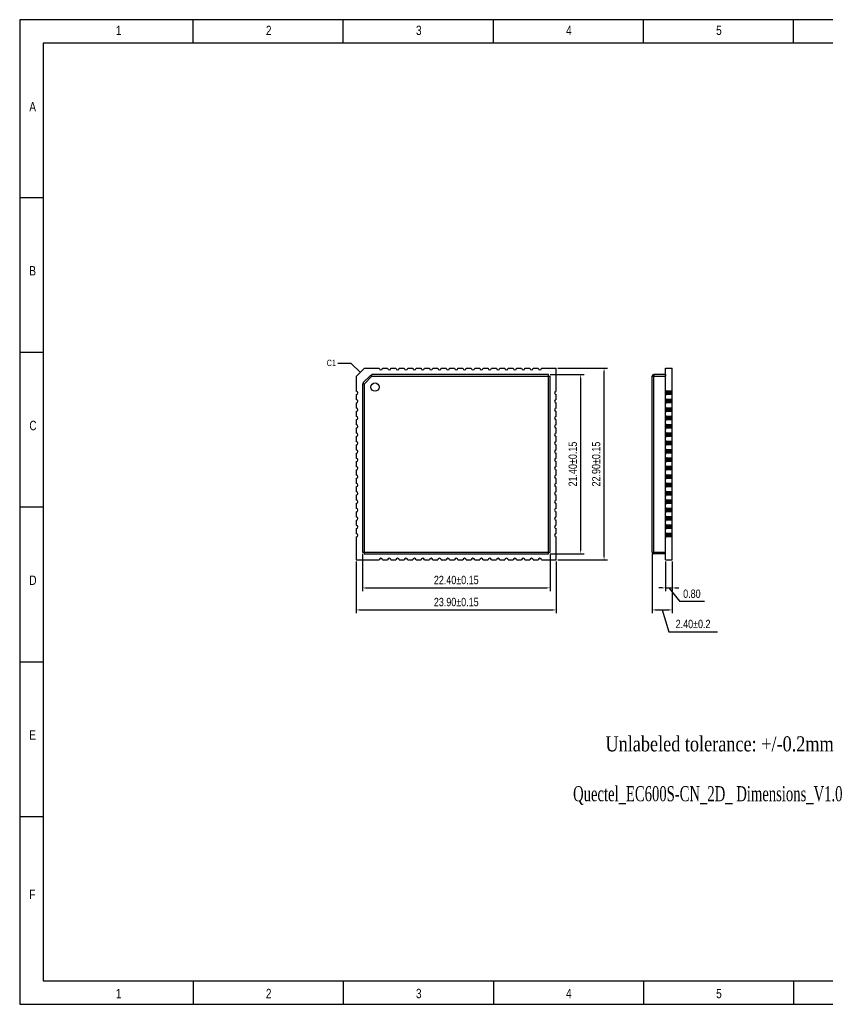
# Model space of a CAD drawing. Header units: millimetres. Extents: x 621 to 788, y 51 to 168.
# Tile 1 of 34: x 621 to 717, y 51 to 168. Entities that reach past the tile are written whole.
import ezdxf

# ---------------------------------------------------------------- set-up
doc = ezdxf.new("R2010")
doc.units = ezdxf.units.MM
doc.header["$LTSCALE"] = 30.734
doc.header["$PDMODE"] = 3
doc.header["$PDSIZE"] = 8
doc.layers.get('Defpoints').update_dxf_attribs({"linetype": 'CONTINUOUS'})
for name, color, linetype in [('02___PRT_ALL_AXES', 7, 'CONTINUOUS'), ('03 标注', 3, 'CONTINUOUS'), ('04 \\M+2A4E5\\M+2A672', 1, 'CONTINUOUS'), ('07 图框', 15, 'CONTINUOUS')]:
    doc.layers.add(name, color=color, linetype=linetype)
doc.styles.add('ST1', font='txt', dxfattribs={"width": 0.8})
doc.dimstyles.new('ST-1', dxfattribs={"dimscale": 0.4, "dimtxt": 2.5, "dimasz": 1, "dimexe": 1, "dimexo": 0.5, "dimgap": 1, "dimtad": 1, "dimzin": 1, "dimdsep": 46, "dimtxsty": 'ST1', "dimcen": 0.1, "dimclrd": 256, "dimclre": 256, "dimclrt": 256, "dimadec": 0, "dimazin": 0, "dimtp": 0.1, "dimtm": 0.1, "dimtfac": 1, "dimtmove": 1, "dimatfit": 3, "dimfxl": 0, "dimtolj": 1, "dimlwd": -1, "dimlwe": -1, "dimarcsym": 0})

# ---------------------------------------------------------------- blocks, each defined once
blk = doc.blocks.new('*D3')
at = {"layer": '03 标注', "ltscale": 0.05}
for p, q in [((661.36, 103.63), (661.36, 97.46)), ((685.26, 103.63), (685.26, 97.46)), ((661.76, 97.86), (684.86, 97.86))]:
    blk.add_line(p, q, dxfattribs=at)
for points in [[(661.76, 97.93), (661.76, 97.79), (661.36, 97.86)], [(684.86, 97.93), (684.86, 97.79), (685.26, 97.86)]]:
    blk.add_solid(points, dxfattribs=at)
at = {"layer": 'Defpoints', "color": 0, "ltscale": 0.05}
for p in [(661.36, 103.83), (685.26, 103.83), (685.26, 97.86)]:
    blk.add_point(p, dxfattribs=at)
at = {"layer": '03 标注', "ltscale": 0.05, "insert": (673.31, 98.8), "char_height": 1, "attachment_point": 5, "style": 'ST1'}
blk.add_mtext('\\A1;23.90%%P0.15', dxfattribs=at)
blk = doc.blocks.new('*D4')
at = {"layer": '03 标注', "ltscale": 0.05}
for p, q in [((685.46, 126.73), (691.36, 126.73)), ((690.96, 104.23), (690.96, 126.33)), ((685.46, 103.83), (691.36, 103.83))]:
    blk.add_line(p, q, dxfattribs=at)
for points in [[(690.89, 126.33), (691.03, 126.33), (690.96, 126.73)], [(690.89, 104.23), (691.03, 104.23), (690.96, 103.83)]]:
    blk.add_solid(points, dxfattribs=at)
at = {"layer": 'Defpoints', "color": 0, "ltscale": 0.05}
for p in [(685.26, 126.73), (690.96, 126.73), (685.26, 103.83)]:
    blk.add_point(p, dxfattribs=at)
at = {"layer": '03 标注', "ltscale": 0.05, "insert": (690.02, 115.28), "char_height": 1, "attachment_point": 5, "rotation": 90, "style": 'ST1'}
blk.add_mtext('\\A1;22.90%%P0.15', dxfattribs=at)
blk = doc.blocks.new('*D5')
at = {"layer": '03 标注', "ltscale": 0.05}
for p, q in [((662.11, 104.58), (662.11, 100.09)), ((684.51, 104.58), (684.51, 100.09)), ((662.51, 100.49), (684.11, 100.49))]:
    blk.add_line(p, q, dxfattribs=at)
for points in [[(662.51, 100.56), (662.51, 100.43), (662.11, 100.49)], [(684.11, 100.56), (684.11, 100.43), (684.51, 100.49)]]:
    blk.add_solid(points, dxfattribs=at)
at = {"layer": 'Defpoints', "color": 0, "ltscale": 0.05}
for p in [(662.11, 104.78), (684.51, 104.78), (684.51, 100.49)]:
    blk.add_point(p, dxfattribs=at)
at = {"layer": '03 标注', "ltscale": 0.05, "insert": (673.31, 101.43), "char_height": 1, "attachment_point": 5, "style": 'ST1'}
blk.add_mtext('\\A1;22.40%%P0.15', dxfattribs=at)
blk = doc.blocks.new('*D6')
at = {"layer": '03 标注', "ltscale": 0.05}
for p, q in [((684.51, 125.98), (688.57, 125.98)), ((688.17, 104.98), (688.17, 125.58)), ((684.51, 104.58), (688.57, 104.58))]:
    blk.add_line(p, q, dxfattribs=at)
for points in [[(688.1, 125.58), (688.23, 125.58), (688.17, 125.98)], [(688.1, 104.98), (688.23, 104.98), (688.17, 104.58)]]:
    blk.add_solid(points, dxfattribs=at)
at = {"layer": 'Defpoints', "color": 0, "ltscale": 0.05}
for p in [(684.31, 125.98), (688.17, 125.98), (684.31, 104.58)]:
    blk.add_point(p, dxfattribs=at)
at = {"layer": '03 标注', "ltscale": 0.05, "insert": (687.23, 115.28), "char_height": 1, "attachment_point": 5, "rotation": 90, "style": 'ST1'}
blk.add_mtext('\\A1;21.40%%P0.15', dxfattribs=at)
blk = doc.blocks.new('*D7')
at = {"layer": '03 标注', "ltscale": 0.05}
for p, q in [((696.69, 104.58), (696.69, 97.46)), ((699.09, 103.63), (699.09, 97.46)), ((697.09, 97.86), (698.69, 97.86)), ((697.89, 97.86), (698.68, 95.24)), ((698.68, 95.24), (704.5, 95.24))]:
    blk.add_line(p, q, dxfattribs=at)
for points in [[(697.09, 97.93), (697.09, 97.79), (696.69, 97.86)], [(698.69, 97.93), (698.69, 97.79), (699.09, 97.86)]]:
    blk.add_solid(points, dxfattribs=at)
at = {"layer": 'Defpoints', "color": 0, "ltscale": 0.05}
for p in [(696.69, 104.78), (699.09, 103.83), (699.09, 97.86)]:
    blk.add_point(p, dxfattribs=at)
at = {"layer": '03 标注', "ltscale": 0.05, "insert": (701.59, 96.18), "char_height": 1, "attachment_point": 5, "style": 'ST1'}
blk.add_mtext('\\A1;2.40%%P0.2', dxfattribs=at)
blk = doc.blocks.new('*D8')
at = {"layer": '03 标注', "ltscale": 0.05}
for p, q in [((698.29, 103.63), (698.29, 100.09)), ((699.09, 103.63), (699.09, 100.09)), ((697.89, 100.49), (697.49, 100.49)), ((698.29, 100.49), (699.09, 100.49)), ((698.29, 100.49), (699.09, 100.49)), ((698.69, 100.49), (699.97, 98.89)), ((699.49, 100.49), (699.89, 100.49)), ((699.97, 98.89), (702.94, 98.89))]:
    blk.add_line(p, q, dxfattribs=at)
for points in [[(697.89, 100.56), (697.89, 100.43), (698.29, 100.49)], [(699.49, 100.56), (699.49, 100.43), (699.09, 100.49)]]:
    blk.add_solid(points, dxfattribs=at)
at = {"layer": 'Defpoints', "color": 0, "ltscale": 0.05}
for p in [(698.29, 103.83), (699.09, 103.83), (699.09, 100.49)]:
    blk.add_point(p, dxfattribs=at)
at = {"layer": '03 标注', "ltscale": 0.05, "insert": (701.45, 99.79), "char_height": 1, "attachment_point": 5, "style": 'ST1'}
blk.add_mtext('\\A1;0.80', dxfattribs=at)

msp = doc.modelspace()

# ---------------------------------------------------------------- hatches: boundary and pattern name
at = {"layer": '03 标注', "ltscale": 0.05}
h = msp.add_hatch(color=0, dxfattribs=at)
h.dxf.hatch_style = 1
h.paths.add_polyline_path([(698.301, 123.977), (698.301, 123.577), (699.081, 123.577), (699.081, 123.977)])
h = msp.add_hatch(color=0, dxfattribs=at)
h.dxf.hatch_style = 1
h.paths.add_polyline_path([(699.081, 122.977), (698.301, 122.977), (698.301, 122.577), (699.081, 122.577)])
h = msp.add_hatch(color=0, dxfattribs=at)
h.dxf.hatch_style = 1
h.paths.add_polyline_path([(699.081, 121.977), (698.301, 121.977), (698.301, 121.577), (699.081, 121.577)])
h = msp.add_hatch(color=0, dxfattribs=at)
h.dxf.hatch_style = 1
h.paths.add_polyline_path([(699.081, 120.977), (698.301, 120.977), (698.301, 120.577), (699.081, 120.577)])
h = msp.add_hatch(color=0, dxfattribs=at)
h.dxf.hatch_style = 1
h.paths.add_polyline_path([(699.081, 119.977), (698.301, 119.977), (698.301, 119.577), (699.081, 119.577)])
h = msp.add_hatch(color=0, dxfattribs=at)
h.dxf.hatch_style = 1
h.paths.add_polyline_path([(699.081, 118.977), (698.301, 118.977), (698.301, 118.577), (699.081, 118.577)])
h = msp.add_hatch(color=0, dxfattribs=at)
h.dxf.hatch_style = 1
h.paths.add_polyline_path([(699.081, 117.977), (698.301, 117.977), (698.301, 117.577), (699.081, 117.577)])
h = msp.add_hatch(color=0, dxfattribs=at)
h.dxf.hatch_style = 1
h.paths.add_polyline_path([(699.081, 116.977), (698.301, 116.977), (698.301, 116.577), (699.081, 116.577)])
h = msp.add_hatch(color=0, dxfattribs=at)
h.dxf.hatch_style = 1
h.paths.add_polyline_path([(699.081, 115.977), (698.301, 115.977), (698.301, 115.577), (699.081, 115.577)])
h = msp.add_hatch(color=0, dxfattribs=at)
h.dxf.hatch_style = 1
h.paths.add_polyline_path([(699.081, 114.977), (698.301, 114.977), (698.301, 114.577), (699.081, 114.577)])
h = msp.add_hatch(color=0, dxfattribs=at)
h.dxf.hatch_style = 1
h.paths.add_polyline_path([(699.081, 113.977), (698.301, 113.977), (698.301, 113.577), (699.081, 113.577)])
h = msp.add_hatch(color=0, dxfattribs=at)
h.dxf.hatch_style = 1
h.paths.add_polyline_path([(699.081, 112.977), (698.301, 112.977), (698.301, 112.577), (699.081, 112.577)])
h = msp.add_hatch(color=0, dxfattribs=at)
h.dxf.hatch_style = 1
h.paths.add_polyline_path([(699.081, 111.977), (698.301, 111.977), (698.301, 111.577), (699.081, 111.577)])
h = msp.add_hatch(color=0, dxfattribs=at)
h.dxf.hatch_style = 1
h.paths.add_polyline_path([(699.081, 110.977), (698.301, 110.977), (698.301, 110.577), (699.081, 110.577)])
h = msp.add_hatch(color=0, dxfattribs=at)
h.dxf.hatch_style = 1
h.paths.add_polyline_path([(699.081, 109.977), (698.301, 109.977), (698.301, 109.577), (699.081, 109.577)])
h = msp.add_hatch(color=0, dxfattribs=at)
h.dxf.hatch_style = 1
h.paths.add_polyline_path([(699.081, 108.977), (698.301, 108.977), (698.301, 108.577), (699.081, 108.577)])
h = msp.add_hatch(color=0, dxfattribs=at)
h.dxf.hatch_style = 1
h.paths.add_polyline_path([(699.081, 107.977), (698.301, 107.977), (698.301, 107.577), (699.081, 107.577)])
h = msp.add_hatch(color=0, dxfattribs=at)
h.dxf.hatch_style = 1
h.paths.add_polyline_path([(699.081, 106.977), (698.301, 106.977), (698.301, 106.577), (699.081, 106.577)])

# ---------------------------------------------------------------- linework, layer by layer
at = {"layer": '02___PRT_ALL_AXES', "color": 7, "linetype": 'Continuous'}
for p, q in [((662.36, 126.727), (661.36, 125.727)), ((663.101, 125.918), (662.168, 124.986)), ((662.36, 126.727), (664.11, 126.727)), ((663.243, 125.777), (663.101, 125.918)), ((663.243, 125.777), (663.243, 125.977)), ((684.31, 125.977), (663.243, 125.977)), ((664.51, 126.727), (665.11, 126.727)), ((665.51, 126.727), (666.11, 126.727)), ((666.51, 126.727), (667.11, 126.727)), ((667.51, 126.727), (668.11, 126.727)), ((668.51, 126.727), (669.11, 126.727)), ((669.51, 126.727), (670.11, 126.727)), ((670.51, 126.727), (671.11, 126.727)), ((671.51, 126.727), (672.11, 126.727)), ((672.51, 126.727), (673.11, 126.727)), ((673.51, 126.727), (674.11, 126.727)), ((674.51, 126.727), (675.11, 126.727)), ((675.51, 126.727), (676.11, 126.727)), ((676.51, 126.727), (677.11, 126.727)), ((677.51, 126.727), (678.11, 126.727)), ((678.51, 126.727), (679.11, 126.727)), ((679.51, 126.727), (680.11, 126.727)), ((680.51, 126.727), (681.11, 126.727)), ((681.51, 126.727), (682.11, 126.727)), ((682.51, 126.727), (683.11, 126.727)), ((683.51, 126.727), (685.26, 126.727)), ((684.31, 104.577), (684.31, 125.977)), ((685.26, 123.977), (685.26, 126.727)), ((696.891, 125.977), (696.891, 125.777)), ((698.291, 125.977), (696.891, 125.977)), ((698.291, 103.827), (698.291, 126.727)), ((698.291, 126.727), (699.091, 126.727)), ((698.291, 125.977), (698.291, 125.777)), ((699.091, 103.827), (699.091, 126.727)), ((661.36, 125.727), (661.36, 123.977)), ((662.11, 124.844), (662.11, 104.777)), ((662.31, 124.844), (662.11, 124.844)), ((662.31, 124.844), (662.168, 124.986)), ((663.243, 125.777), (662.31, 124.844)), ((662.31, 124.844), (662.31, 104.577)), ((663.243, 125.777), (684.51, 125.777)), ((684.51, 104.777), (684.51, 125.777)), ((696.691, 104.777), (696.691, 125.777)), ((696.691, 125.777), (698.291, 125.777)), ((696.891, 104.777), (696.891, 125.777)), ((698.291, 104.777), (698.291, 125.777)), ((661.36, 123.577), (661.36, 122.977)), ((685.26, 122.977), (685.26, 123.577)), ((698.301, 124.127), (698.291, 124.127)), ((698.301, 124.127), (698.301, 123.427)), ((699.081, 123.977), (698.301, 123.977)), ((699.081, 123.577), (698.301, 123.577)), ((699.081, 123.427), (699.081, 124.127)), ((699.091, 124.127), (699.081, 124.127)), ((661.36, 122.577), (661.36, 121.977)), ((685.26, 121.977), (685.26, 122.577)), ((698.301, 123.427), (698.291, 123.427)), ((698.301, 123.127), (698.291, 123.127)), ((698.301, 122.427), (698.291, 122.427)), ((698.301, 123.127), (698.301, 122.427)), ((699.081, 122.977), (698.301, 122.977)), ((699.081, 122.577), (698.301, 122.577)), ((699.091, 123.427), (699.081, 123.427)), ((699.081, 122.427), (699.081, 123.127)), ((699.091, 123.127), (699.081, 123.127)), ((699.091, 122.427), (699.081, 122.427)), ((661.36, 121.577), (661.36, 120.977)), ((685.26, 120.977), (685.26, 121.577)), ((698.301, 122.127), (698.291, 122.127)), ((698.301, 121.427), (698.291, 121.427)), ((698.301, 122.127), (698.301, 121.427)), ((699.081, 121.977), (698.301, 121.977)), ((699.081, 121.577), (698.301, 121.577)), ((699.081, 121.427), (699.081, 122.127)), ((699.091, 122.127), (699.081, 122.127)), ((699.091, 121.427), (699.081, 121.427)), ((661.36, 120.577), (661.36, 119.977)), ((685.26, 119.977), (685.26, 120.577)), ((698.301, 121.127), (698.291, 121.127)), ((698.301, 120.427), (698.291, 120.427)), ((698.301, 120.127), (698.291, 120.127)), ((698.301, 121.127), (698.301, 120.427)), ((699.081, 120.977), (698.301, 120.977)), ((699.081, 120.577), (698.301, 120.577)), ((698.301, 120.127), (698.301, 119.427)), ((699.081, 119.977), (698.301, 119.977)), ((699.081, 120.427), (699.081, 121.127)), ((699.091, 121.127), (699.081, 121.127)), ((699.091, 120.427), (699.081, 120.427)), ((699.081, 119.427), (699.081, 120.127)), ((699.091, 120.127), (699.081, 120.127)), ((661.36, 119.577), (661.36, 118.977)), ((685.26, 118.977), (685.26, 119.577)), ((698.301, 119.427), (698.291, 119.427)), ((698.301, 119.127), (698.291, 119.127)), ((699.081, 119.577), (698.301, 119.577)), ((698.301, 119.127), (698.301, 118.427)), ((699.081, 118.977), (698.301, 118.977)), ((699.091, 119.427), (699.081, 119.427)), ((699.081, 118.427), (699.081, 119.127)), ((699.091, 119.127), (699.081, 119.127)), ((661.36, 118.577), (661.36, 117.977)), ((685.26, 117.977), (685.26, 118.577)), ((698.301, 118.427), (698.291, 118.427)), ((698.301, 118.127), (698.291, 118.127)), ((699.081, 118.577), (698.301, 118.577)), ((698.301, 118.127), (698.301, 117.427)), ((699.081, 117.977), (698.301, 117.977)), ((699.091, 118.427), (699.081, 118.427)), ((699.081, 117.427), (699.081, 118.127)), ((699.091, 118.127), (699.081, 118.127)), ((661.36, 117.577), (661.36, 116.977)), ((661.36, 116.577), (661.36, 115.977)), ((685.26, 116.977), (685.26, 117.577)), ((685.26, 115.977), (685.26, 116.577)), ((698.301, 117.427), (698.291, 117.427)), ((698.301, 117.127), (698.291, 117.127)), ((698.301, 116.427), (698.291, 116.427)), ((699.081, 117.577), (698.301, 117.577)), ((698.301, 117.127), (698.301, 116.427)), ((699.081, 116.977), (698.301, 116.977)), ((699.081, 116.577), (698.301, 116.577)), ((699.091, 117.427), (699.081, 117.427)), ((699.081, 116.427), (699.081, 117.127)), ((699.091, 117.127), (699.081, 117.127)), ((699.091, 116.427), (699.081, 116.427)), ((661.36, 115.577), (661.36, 114.977)), ((685.26, 114.977), (685.26, 115.577)), ((698.301, 116.127), (698.291, 116.127)), ((698.301, 115.427), (698.291, 115.427)), ((698.301, 116.127), (698.301, 115.427)), ((699.081, 115.977), (698.301, 115.977)), ((699.081, 115.577), (698.301, 115.577)), ((699.091, 116.127), (699.081, 116.127)), ((699.081, 115.427), (699.081, 116.127)), ((699.091, 115.427), (699.081, 115.427)), ((661.36, 114.577), (661.36, 113.977)), ((685.26, 113.977), (685.26, 114.577)), ((698.301, 115.127), (698.291, 115.127)), ((698.301, 114.427), (698.291, 114.427)), ((698.301, 114.127), (698.291, 114.127)), ((698.301, 115.127), (698.301, 114.427)), ((699.081, 114.977), (698.301, 114.977)), ((699.081, 114.577), (698.301, 114.577)), ((698.301, 114.127), (698.301, 113.427)), ((699.091, 115.127), (699.081, 115.127)), ((699.081, 114.427), (699.081, 115.127)), ((699.091, 114.427), (699.081, 114.427)), ((699.091, 114.127), (699.081, 114.127)), ((699.081, 113.427), (699.081, 114.127)), ((661.36, 113.577), (661.36, 112.977)), ((685.26, 112.977), (685.26, 113.577)), ((698.301, 113.427), (698.291, 113.427)), ((698.301, 113.127), (698.291, 113.127)), ((699.081, 113.977), (698.301, 113.977)), ((699.081, 113.577), (698.301, 113.577)), ((698.301, 113.127), (698.301, 112.427)), ((699.081, 112.977), (698.301, 112.977)), ((699.091, 113.427), (699.081, 113.427)), ((699.091, 113.127), (699.081, 113.127)), ((699.081, 112.427), (699.081, 113.127)), ((661.36, 112.577), (661.36, 111.977)), ((685.26, 111.977), (685.26, 112.577)), ((698.301, 112.427), (698.291, 112.427)), ((698.301, 112.127), (698.291, 112.127)), ((699.081, 112.577), (698.301, 112.577)), ((698.301, 112.127), (698.301, 111.427)), ((699.081, 111.977), (698.301, 111.977)), ((699.091, 112.427), (699.081, 112.427)), ((699.091, 112.127), (699.081, 112.127)), ((699.081, 111.427), (699.081, 112.127)), ((661.36, 111.577), (661.36, 110.977)), ((661.36, 110.577), (661.36, 109.977)), ((685.26, 110.977), (685.26, 111.577)), ((685.26, 109.977), (685.26, 110.577)), ((698.301, 111.427), (698.291, 111.427)), ((698.301, 111.127), (698.291, 111.127)), ((699.081, 111.577), (698.301, 111.577)), ((698.301, 111.127), (698.301, 110.427)), ((699.081, 110.977), (698.301, 110.977)), ((699.081, 110.577), (698.301, 110.577)), ((699.091, 111.427), (699.081, 111.427)), ((699.091, 111.127), (699.081, 111.127)), ((699.081, 110.427), (699.081, 111.127)), ((661.36, 109.577), (661.36, 108.977)), ((685.26, 108.977), (685.26, 109.577)), ((698.301, 110.427), (698.291, 110.427)), ((698.301, 110.127), (698.291, 110.127)), ((698.301, 109.427), (698.291, 109.427)), ((698.301, 110.127), (698.301, 109.427)), ((699.081, 109.977), (698.301, 109.977)), ((699.081, 109.577), (698.301, 109.577)), ((699.091, 110.427), (699.081, 110.427)), ((699.091, 110.127), (699.081, 110.127)), ((699.081, 109.427), (699.081, 110.127)), ((699.091, 109.427), (699.081, 109.427)), ((661.36, 108.577), (661.36, 107.977)), ((685.26, 107.977), (685.26, 108.577)), ((698.301, 109.127), (698.291, 109.127)), ((698.301, 108.427), (698.291, 108.427)), ((698.301, 109.127), (698.301, 108.427)), ((699.081, 108.977), (698.301, 108.977)), ((699.081, 108.577), (698.301, 108.577)), ((699.091, 109.127), (699.081, 109.127)), ((699.081, 108.427), (699.081, 109.127)), ((699.091, 108.427), (699.081, 108.427)), ((661.36, 107.577), (661.36, 106.977)), ((685.26, 106.977), (685.26, 107.577)), ((698.301, 108.127), (698.291, 108.127)), ((698.301, 107.427), (698.291, 107.427)), ((698.301, 107.127), (698.291, 107.127)), ((698.301, 108.127), (698.301, 107.427)), ((699.081, 107.977), (698.301, 107.977)), ((699.081, 107.577), (698.301, 107.577)), ((698.301, 107.127), (698.301, 106.427)), ((699.091, 108.127), (699.081, 108.127)), ((699.081, 107.427), (699.081, 108.127)), ((699.091, 107.427), (699.081, 107.427)), ((699.091, 107.127), (699.081, 107.127)), ((699.081, 106.427), (699.081, 107.127)), ((661.36, 106.577), (661.36, 103.827)), ((685.26, 103.827), (685.26, 106.577)), ((698.301, 106.427), (698.291, 106.427)), ((699.081, 106.977), (698.301, 106.977)), ((699.081, 106.577), (698.301, 106.577)), ((699.091, 106.427), (699.081, 106.427)), ((662.11, 104.777), (684.51, 104.777)), ((696.691, 104.777), (698.291, 104.777)), ((696.891, 104.577), (696.891, 104.777)), ((698.291, 104.577), (698.291, 104.777)), ((661.36, 103.827), (664.11, 103.827)), ((662.31, 104.577), (684.31, 104.577)), ((664.51, 103.827), (665.11, 103.827)), ((665.51, 103.827), (666.11, 103.827)), ((666.51, 103.827), (667.11, 103.827)), ((667.51, 103.827), (668.11, 103.827)), ((668.51, 103.827), (669.11, 103.827)), ((669.51, 103.827), (670.11, 103.827)), ((670.51, 103.827), (671.11, 103.827)), ((671.51, 103.827), (672.11, 103.827)), ((672.51, 103.827), (673.11, 103.827)), ((673.51, 103.827), (674.11, 103.827)), ((674.51, 103.827), (675.11, 103.827)), ((675.51, 103.827), (676.11, 103.827)), ((676.51, 103.827), (677.11, 103.827)), ((677.51, 103.827), (678.11, 103.827)), ((678.51, 103.827), (679.11, 103.827)), ((679.51, 103.827), (680.11, 103.827)), ((680.51, 103.827), (681.11, 103.827)), ((681.51, 103.827), (682.11, 103.827)), ((682.51, 103.827), (683.11, 103.827)), ((683.51, 103.827), (685.26, 103.827)), ((698.291, 104.577), (696.891, 104.577)), ((698.291, 103.827), (699.091, 103.827))]:
    msp.add_line(p, q, dxfattribs=at)
msp.add_circle((663.61, 124.477), 0.5, dxfattribs=at)
for centre, start, end in [((664.31, 126.727), 180, 0), ((665.31, 126.727), 180, 0), ((666.31, 126.727), 180, 0), ((667.31, 126.727), 180, 0), ((668.31, 126.727), 180, 0), ((669.31, 126.727), 180, 0), ((670.31, 126.727), 180, 0), ((671.31, 126.727), 180, 0), ((672.31, 126.727), 180, 0), ((673.31, 126.727), 180, 0), ((674.31, 126.727), 180, 0), ((675.31, 126.727), 180, 0), ((676.31, 126.727), 180, 0), ((677.31, 126.727), 180, 0), ((678.31, 126.727), 180, 0), ((679.31, 126.727), 180, 0), ((680.31, 126.727), 180, 0), ((681.31, 126.727), 180, 0), ((682.31, 126.727), 180, 0), ((683.31, 126.727), 180, 0), ((696.891, 125.777), 90, 180), ((661.36, 123.777), 270, 90), ((685.26, 123.777), 90, 270), ((661.36, 122.777), 270, 90), ((685.26, 122.777), 90, 270), ((661.36, 121.777), 270, 90), ((685.26, 121.777), 90, 270), ((661.36, 120.777), 270, 90), ((661.36, 119.777), 270, 90), ((685.26, 120.777), 90, 270), ((685.26, 119.777), 90, 270), ((661.36, 118.777), 270, 90), ((685.26, 118.777), 90, 270), ((661.36, 117.777), 270, 90), ((685.26, 117.777), 90, 270), ((661.36, 116.777), 270, 90), ((685.26, 116.777), 90, 270), ((661.36, 115.777), 270, 90), ((685.26, 115.777), 90, 270), ((661.36, 114.777), 270, 90), ((685.26, 114.777), 90, 270), ((661.36, 113.777), 270, 90), ((661.36, 112.777), 270, 90), ((685.26, 113.777), 90, 270), ((685.26, 112.777), 90, 270), ((661.36, 111.777), 270, 90), ((685.26, 111.777), 90, 270), ((661.36, 110.777), 270, 90), ((685.26, 110.777), 90, 270), ((661.36, 109.777), 270, 90), ((685.26, 109.777), 90, 270), ((661.36, 108.777), 270, 90), ((685.26, 108.777), 90, 270), ((661.36, 107.777), 270, 90), ((685.26, 107.777), 90, 270), ((661.36, 106.777), 270, 90), ((685.26, 106.777), 90, 270), ((696.891, 104.777), 180, 270), ((664.31, 103.827), 0, 180), ((665.31, 103.827), 0, 180), ((666.31, 103.827), 0, 180), ((667.31, 103.827), 0, 180), ((668.31, 103.827), 0, 180), ((669.31, 103.827), 0, 180), ((670.31, 103.827), 0, 180), ((671.31, 103.827), 0, 180), ((672.31, 103.827), 0, 180), ((673.31, 103.827), 0, 180), ((674.31, 103.827), 0, 180), ((675.31, 103.827), 0, 180), ((676.31, 103.827), 0, 180), ((677.31, 103.827), 0, 180), ((678.31, 103.827), 0, 180), ((679.31, 103.827), 0, 180), ((680.31, 103.827), 0, 180), ((681.31, 103.827), 0, 180), ((682.31, 103.827), 0, 180), ((683.31, 103.827), 0, 180)]:
    msp.add_arc(centre, 0.2, start, end, dxfattribs=at)
at = {"layer": '07 图框'}
for p, q in [((621.184, 168.358), (621.184, 50.758)), ((787.504, 168.358), (621.184, 168.358)), ((641.904, 165.558), (641.904, 168.358)), ((659.824, 165.558), (659.824, 168.358)), ((677.744, 165.558), (677.744, 168.358)), ((695.664, 165.558), (695.664, 168.358)), ((713.584, 165.558), (713.584, 168.358)), ((623.984, 165.558), (623.984, 53.558)), ((784.704, 165.558), (623.984, 165.558)), ((623.984, 147.078), (621.184, 147.078)), ((623.984, 128.598), (621.184, 128.598)), ((623.984, 110.118), (621.184, 110.118)), ((623.984, 91.638), (621.184, 91.638)), ((623.984, 73.158), (621.184, 73.158)), ((623.984, 53.558), (784.704, 53.558)), ((641.904, 53.558), (641.904, 50.758)), ((659.824, 53.558), (659.824, 50.758)), ((677.744, 53.558), (677.744, 50.758)), ((695.664, 53.558), (695.664, 50.758)), ((713.584, 53.558), (713.584, 50.758)), ((621.184, 50.758), (787.504, 50.758))]:
    msp.add_line(p, q, dxfattribs=at)

# ---------------------------------------------------------------- texts
at = {"layer": '03 标注', "ltscale": 0.05, "insert": (658.954, 126.979), "char_height": 0.75, "attachment_point": 9, "style": 'ST1'}
msp.add_mtext('C1', dxfattribs=at)
at = {"layer": '04 \\M+2A4E5\\M+2A672', "char_height": 1.8, "attachment_point": 1, "style": 'ST1'}
for s, insert, width in [('{\\fTimes New Roman|b0|i0|c0|p18;Unlabeled tolerance: +/-0.2mm}', (691.127, 82.767), 29.73587), ('{\\fTimes New Roman|b0|i0|c0|p18;Quectel_EC600S-CN_2D_ Dimensions_V1.0}', (687.242, 76.813), 42.5395)]:
    msp.add_mtext(s, dxfattribs=dict(at, insert=insert, width=width))
at = {"layer": '07 图框', "char_height": 1.12, "width": 2.30997, "style": 'ST1'}
for s, insert, attachment_point in [('1', (632.663, 166.513), 7), ('2', (650.583, 166.513), 7), ('3', (668.503, 166.513), 7), ('4', (686.423, 166.513), 7), ('5', (704.343, 166.513), 7), ('A', (622.335, 157.408), 7), ('B', (622.335, 138.928), 1), ('C', (622.335, 120.448), 1), ('D', (622.335, 101.968), 1), ('E', (622.335, 83.488), 1), ('F', (622.335, 64.448), 1), ('1', (632.663, 52.604), 1), ('2', (650.583, 52.604), 1), ('3', (668.503, 52.604), 1), ('4', (686.423, 52.604), 1), ('5', (704.343, 52.604), 1)]:
    msp.add_mtext(s, dxfattribs=dict(at, insert=insert, attachment_point=attachment_point))

# ---------------------------------------------------------------- dimensions: what is measured, and where the dimension line sits
at = {"layer": '03 标注', "ltscale": 0.05}
for base, p1, p2, picture, middle in [((688.168, 125.977), (684.31, 104.577), (684.31, 125.977), '*D6', (687.229, 115.277)), ((690.959, 126.727), (685.26, 103.827), (685.26, 126.727), '*D4', (690.019, 115.277))]:
    dim = msp.add_linear_dim(base=base, p1=p1, p2=p2, angle=90, text='<>%%P0.15', dimstyle='ST-1', dxfattribs=at)
    dim.commit()
    dim.dimension.update_dxf_attribs({"geometry": picture, "text_midpoint": middle})
for base, p1, p2, text, picture, middle in [((684.51, 100.494), (662.11, 104.777), (684.51, 104.777), '<>%%P0.15', '*D5', (673.31, 101.433)), ((699.091, 97.859), (696.691, 104.777), (699.091, 103.827), '<>%%P0.2', '*D7', (699.076, 96.18)), ((685.26, 97.859), (661.36, 103.827), (685.26, 103.827), '<>%%P0.15', '*D3', (673.31, 98.798))]:
    dim = msp.add_linear_dim(base=base, p1=p1, p2=p2, text=text, dimstyle='ST-1', dxfattribs=at)
    dim.commit()
    dim.dimension.update_dxf_attribs({"geometry": picture, "text_midpoint": middle})
dim = msp.add_linear_dim(base=(699.091, 100.494), p1=(698.291, 103.827), p2=(699.091, 103.827), dimstyle='ST-1', dxfattribs=at)
dim.commit()
dim.dimension.update_dxf_attribs({"geometry": '*D8', "text_midpoint": (700.365, 98.894), "dimtype": 160})

# ---------------------------------------------------------------- leaders
at = {"layer": '03 标注', "ltscale": 0.05, "annotation_type": 0, "has_hookline": 1, "hookline_direction": 1, "text_width": 0.744}
msp.add_leader([(661.86, 126.227), (660.754, 127.31), (660.314, 127.309)], dimstyle='ST-1', dxfattribs=at)

doc.saveas('drawing.dxf')
